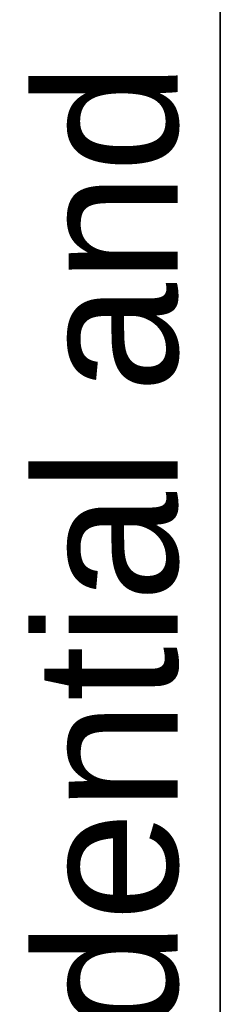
# Model space of a CAD drawing. Header units: inches. Extents: x 2 to 121, y 2 to 79.
# Tile 17 of 97: x 1.968 to 2.914, y 47.859 to 52.407. Entities that reach past the tile are written whole.
import ezdxf

# ---------------------------------------------------------------- set-up
doc = ezdxf.new("R2010")
doc.units = ezdxf.units.IN
doc.header["$LTSCALE"] = 7.278232
doc.header["$MEASUREMENT"] = 0
doc.layers.get('0').update_dxf_attribs({"lineweight": 25})
doc.layers.add('Sketch Geometry(ANSI)', color=7, linetype='Continuous', lineweight=25)
doc.layers.add('Symbols(ANSI)', color=7, linetype='Continuous', lineweight=25)
doc.styles.add('Current-ANSI', font='arial.ttf')

# ---------------------------------------------------------------- blocks, each defined once
blk = doc.blocks.new('Borders 10_EXM - B (Inch)')
at = {"layer": 'Sketch Geometry(ANSI)', "linetype": 'Continuous', "lineweight": 35}
blk.add_line((0.39786, 10.56654), (0.39786, 0.25454), dxfattribs=at)
at = {"layer": 'Symbols(ANSI)', "color": 7, "insert": (0.39786, 5.41933), "char_height": 0.09, "attachment_point": 7, "rotation": 90, "style": 'Current-ANSI'}
blk.add_mtext('This drawing is confidential and must not be reproduced or used without the consent of EXM', dxfattribs=at)
at = {"layer": 'Symbols(ANSI)', "color": 7, "style": 'Current-ANSI'}
blk.add_attdef('FILENAME_AND_PATH_001', (5.93643, 10.71813), '', height=0.09, dxfattribs=at)

msp = doc.modelspace()

# ---------------------------------------------------------------- block references
at = {"xscale": 7.278232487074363, "yscale": 7.278232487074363, "zscale": 7.278232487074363}
msp.add_blockref('Borders 10_EXM - B (Inch)', (0, 0), dxfattribs=at)

doc.saveas('drawing.dxf')
